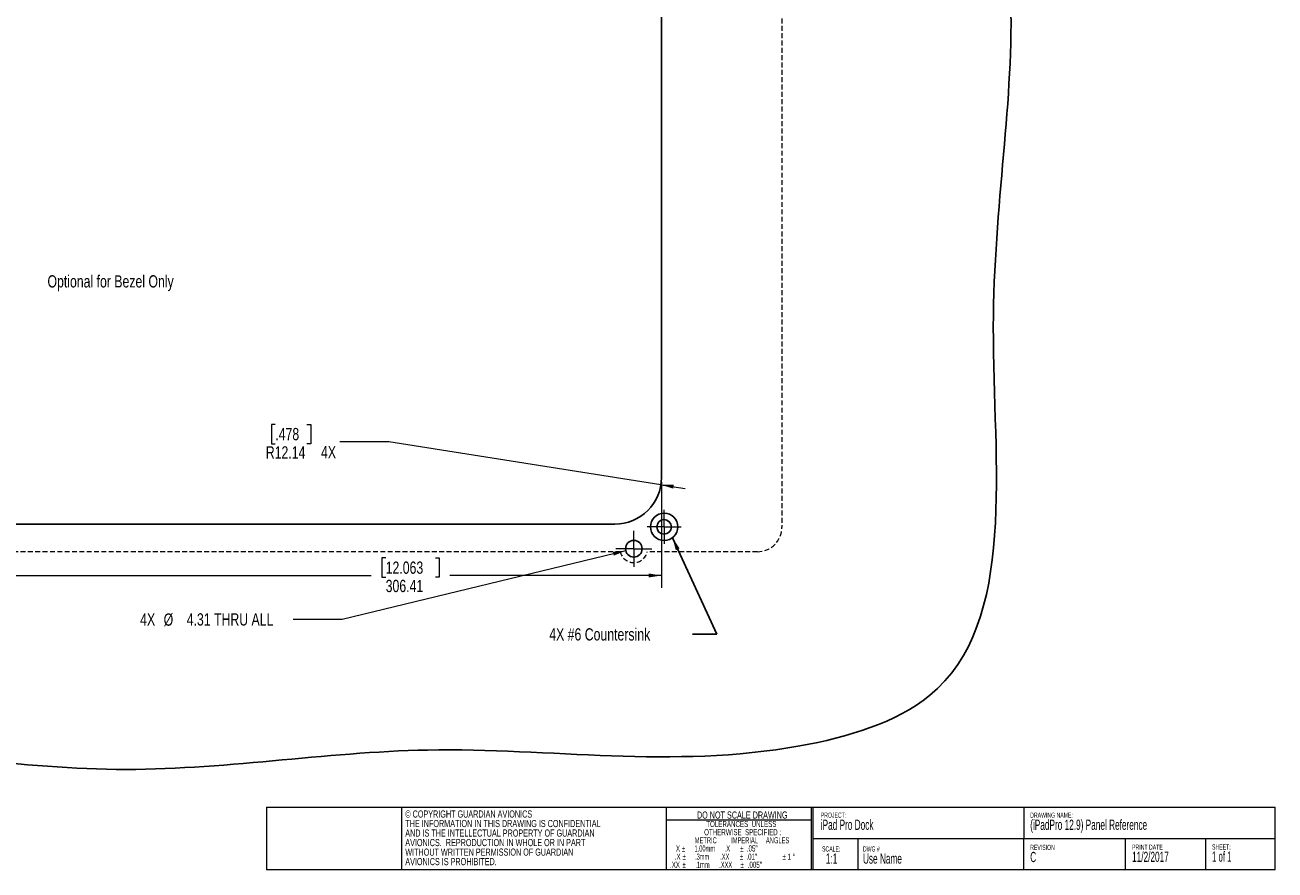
# Model space of a CAD drawing. Header units: millimetres. Extents: x 18 to 627, y 10 to 448.
# Tile 2 of 3: x 299 to 624, y 10 to 229. Entities that reach past the tile are written whole.
import ezdxf

# ---------------------------------------------------------------- set-up
doc = ezdxf.new("R2010")
doc.units = ezdxf.units.MM
doc.linetypes.add('HIDDEN', pattern=[1.905, 1.27, -0.635])
doc.styles.add('SLDTEXTSTYLE0', font='TXT', dxfattribs={"width": 0.605})
doc.styles.add('SLDTEXTSTYLE1', font='TXT', dxfattribs={"width": 0.57})
doc.styles.add('SLDTEXTSTYLE2', font='TXT', dxfattribs={"width": 0.561765})
doc.styles.add('SLDTEXTSTYLE3', font='TXT', dxfattribs={"width": 0.56})
doc.styles.add('SLDTEXTSTYLE4', font='TXT', dxfattribs={"width": 0.5525})
doc.styles.add('SLDTEXTSTYLE5', font='TXT', dxfattribs={"width": 0.75})
doc.dimstyles.new('SLDDIMSTYLE0', dxfattribs={"dimtxt": 3.175, "dimasz": 3.302, "dimexe": 0, "dimexo": 0.0625, "dimgap": 0.79375, "dimtad": 0, "dimtih": 1, "dimtoh": 1, "dimrnd": 1e-09, "dimzin": 12, "dimdsep": 46, "dimtxsty": 'SLDTEXTSTYLE5', "dimsah": 1, "dimcen": 0.09, "dimadec": 0, "dimazin": 3, "dimtfac": 1, "dimtofl": 0, "dimtmove": 0, "dimatfit": 3, "dimfxl": 1, "dimfrac": 2, "dimtolj": 1, "dimtzin": 12, "dimarcsym": 0})
doc.dimstyles.new('SLDDIMSTYLE1', dxfattribs={"dimtxt": 3.175, "dimasz": 3.302, "dimexe": 0, "dimexo": 0.0625, "dimgap": 0.79375, "dimtad": 0, "dimtih": 1, "dimtoh": 1, "dimrnd": 1e-09, "dimzin": 12, "dimdsep": 46, "dimtxsty": 'SLDTEXTSTYLE5', "dimsah": 1, "dimcen": 0, "dimadec": 0, "dimazin": 3, "dimtfac": 1, "dimtofl": 0, "dimtmove": 0, "dimatfit": 3, "dimfxl": 1, "dimfrac": 2, "dimtolj": 1, "dimtzin": 12, "dimarcsym": 0})
doc.dimstyles.new('SLDDIMSTYLE2', dxfattribs={"dimtxt": 3.175, "dimasz": 3.302, "dimexe": 0, "dimexo": 0.0625, "dimgap": 0.79375, "dimtad": 0, "dimtih": 1, "dimtoh": 1, "dimrnd": 1e-09, "dimzin": 12, "dimdsep": 46, "dimtxsty": 'SLDTEXTSTYLE5', "dimsah": 1, "dimcen": 0, "dimadec": 0, "dimazin": 3, "dimtfac": 1, "dimtofl": 0, "dimtmove": 1, "dimatfit": 3, "dimfxl": 1, "dimfrac": 2, "dimtolj": 1, "dimtzin": 12, "dimarcsym": 0})
doc.dimstyles.new('SLDDIMSTYLE4', dxfattribs={"dimtxt": 0.18, "dimasz": 3.302, "dimexe": 0, "dimexo": 0.0625, "dimgap": 0, "dimtad": 0, "dimtih": 1, "dimtoh": 1, "dimdec": 0, "dimrnd": 1e-09, "dimzin": 0, "dimdsep": 46, "dimtxsty": 'Standard', "dimsah": 1, "dimcen": 0.09, "dimadec": 0, "dimazin": 0, "dimtfac": 3.302, "dimtdec": 0, "dimtofl": 0, "dimtmove": 0, "dimatfit": 3, "dimfxl": 1, "dimfrac": 2, "dimtolj": 1, "dimtzin": 0, "dimarcsym": 0})

# ---------------------------------------------------------------- blocks, each defined once
blk = doc.blocks.new('SW_NOTE_0')
at = {"color": 0, "linetype": 'Continuous', "lineweight": 0, "attachment_point": 1, "style": 'SLDTEXTSTYLE0'}
for s, insert, char_height in [('PRINT DATE', (0, 1.71), 1.323), ('11/2/2017', (0, -0.12), 2.646)]:
    blk.add_mtext(s, dxfattribs=dict(at, insert=insert, char_height=char_height))
blk = doc.blocks.new('SW_NOTE_1')
at = {"color": 0, "linetype": 'Continuous', "lineweight": 0, "attachment_point": 1, "style": 'SLDTEXTSTYLE0'}
for s, insert, char_height in [('DRAWING NAME:', (0, 1.71), 1.3229), ('(iPadPro 12.9) Panel Reference', (0, -0.12), 2.6458)]:
    blk.add_mtext(s, dxfattribs=dict(at, insert=insert, char_height=char_height))
blk = doc.blocks.new('SW_NOTE_2')
at = {"color": 0, "linetype": 'Continuous', "lineweight": 0, "attachment_point": 1}
for s, insert, char_height, style in [('SHEET:', (0, 1.71), 1.323, 'SLDTEXTSTYLE0'), ('1 of 1', (0, -0.12), 2.646, 'SLDTEXTSTYLE1')]:
    blk.add_mtext(s, dxfattribs=dict(at, insert=insert, char_height=char_height, style=style))
blk = doc.blocks.new('SW_NOTE_3')
at = {"color": 0, "linetype": 'Continuous', "lineweight": 0, "attachment_point": 1, "style": 'SLDTEXTSTYLE0'}
for s, insert, char_height in [('REVISION', (0, 1.71), 1.323), ('C', (0, -0.12), 2.65)]:
    blk.add_mtext(s, dxfattribs=dict(at, insert=insert, char_height=char_height))
blk = doc.blocks.new('SW_NOTE_4')
at = {"color": 0, "linetype": 'Continuous', "lineweight": 0, "attachment_point": 1, "style": 'SLDTEXTSTYLE0'}
for s, insert, char_height in [('DWG #', (0, 1.71), 1.323), ('Use Name', (0, -0.12), 2.646)]:
    blk.add_mtext(s, dxfattribs=dict(at, insert=insert, char_height=char_height))
blk = doc.blocks.new('SW_NOTE_5')
at = {"color": 0, "linetype": 'Continuous', "lineweight": 0, "attachment_point": 2}
for s, insert, char_height, style in [('DO NOT SCALE DRAWING', (15.77, 2.39), 1.8521, 'SLDTEXTSTYLE0'), ('OTHERWISE  SPECIFIED :', (15.87, -2.19), 1.5875, 'SLDTEXTSTYLE0'), ('TOLERANCES  UNLESS', (15.53, -0.07), 1.5875, 'SLDTEXTSTYLE0'), ('X', (-0.89, -6.42), 1.59, 'SLDTEXTSTYLE0'), ('%%p', (0.52, -6.42), 1.587, 'SLDTEXTSTYLE0'), ('METRIC         IMPERIAL     ANGLES', (15.7, -4.3), 1.5875, 'SLDTEXTSTYLE2'), ('1.00mm      .X', (7.99, -6.42), 1.5875, 'SLDTEXTSTYLE3'), ('%%p', (15.68, -6.42), 1.587, 'SLDTEXTSTYLE0'), ('.05"', (18.36, -6.42), 1.587, 'SLDTEXTSTYLE0'), ('.X', (-0.99, -8.54), 1.587, 'SLDTEXTSTYLE0'), ('%%p', (0.68, -8.54), 1.587, 'SLDTEXTSTYLE0'), ('.3mm       .XX', (7.98, -8.54), 1.5875, 'SLDTEXTSTYLE4'), ('%%p', (15.58, -8.54), 1.587, 'SLDTEXTSTYLE0'), ('.01"', (18.26, -8.54), 1.587, 'SLDTEXTSTYLE0'), ('%%p', (26.67, -8.54), 1.587, 'SLDTEXTSTYLE0'), ('1', (27.96, -8.54), 1.59, 'SLDTEXTSTYLE0'), ('%%d', (29.12, -8.54), 1.587, 'SLDTEXTSTYLE0'), ('.XX', (-1.69, -10.65), 1.587, 'SLDTEXTSTYLE0'), ('%%p', (0.66, -10.65), 1.587, 'SLDTEXTSTYLE0'), ('.1mm      .XXX', (8.38, -10.65), 1.5875, 'SLDTEXTSTYLE3'), ('%%p', (15.75, -10.65), 1.587, 'SLDTEXTSTYLE0'), ('.005"', (19.03, -10.65), 1.587, 'SLDTEXTSTYLE0')]:
    blk.add_mtext(s, dxfattribs=dict(at, insert=insert, char_height=char_height, style=style))
blk = doc.blocks.new('SW_NOTE_6')
at = {"color": 0, "linetype": 'Continuous', "lineweight": 0, "attachment_point": 1, "style": 'SLDTEXTSTYLE0'}
for s, insert, char_height in [('SCALE:', (0, 1.71), 1.323), ('1:1', (0.99, -0.12), 2.646)]:
    blk.add_mtext(s, dxfattribs=dict(at, insert=insert, char_height=char_height))
blk = doc.blocks.new('SW_NOTE_7')
at = {"color": 0, "linetype": 'Continuous', "lineweight": 0, "attachment_point": 1, "style": 'SLDTEXTSTYLE0'}
for s, insert, char_height in [('PROJECT:', (0, 1.71), 1.323), ('iPad Pro Dock', (0, -0.12), 2.6458)]:
    blk.add_mtext(s, dxfattribs=dict(at, insert=insert, char_height=char_height))
blk = doc.blocks.new('SW_NOTE_8')
at = {"color": 0, "linetype": 'Continuous', "lineweight": 0, "char_height": 1.8521, "attachment_point": 1, "style": 'SLDTEXTSTYLE0'}
for s, insert in [('© COPYRIGHT GUARDIAN AVIONICS', (0, 2.39)), ('AND IS THE INTELLECTUAL PROPERTY OF GUARDIAN', (0, -2.55)), ('THE INFORMATION IN THIS DRAWING IS CONFIDENTIAL', (0, -0.08)), ('AVIONICS.  REPRODUCTION IN WHOLE OR IN PART', (0, -5.02)), ('WITHOUT WRITTEN PERMISSION OF GUARDIAN', (0, -7.49)), ('AVIONICS IS PROHIBITED.', (0, -9.96))]:
    blk.add_mtext(s, dxfattribs=dict(at, insert=insert))
blk = doc.blocks.new('_D')
at = {"color": 7, "linetype": 'Continuous', "lineweight": 18}
for p, q in [((158.03, 110.43), (158.03, 83.08)), ((464.44, 110.43), (464.44, 83.08)), ((392.88, 90.83), (391.91, 90.83)), ((391.91, 90.83), (391.91, 85.79)), ((405.78, 90.83), (406.75, 90.83)), ((406.75, 90.83), (406.75, 85.79)), ((158.03, 86.26), (389.12, 86.26)), ((391.91, 85.79), (392.88, 85.79)), ((406.75, 85.79), (405.78, 85.79)), ((464.44, 86.26), (409.53, 86.26))]:
    blk.add_line(p, q, dxfattribs=at)
for points in [[(158.03, 86.26), (161.33, 85.75), (161.33, 86.77)], [(464.44, 86.26), (461.14, 86.77), (461.14, 85.75)]]:
    blk.add_solid(points, dxfattribs=at)
at = {"color": 7, "linetype": 'Continuous', "lineweight": 18, "char_height": 3.175, "attachment_point": 1, "style": 'SLDTEXTSTYLE5'}
for s, insert in [('12.063', (392.88, 89.88)), ('306.41', (392.88, 85.13))]:
    blk.add_mtext(s, dxfattribs=dict(at, insert=insert))
blk = doc.blocks.new('_D_2')
at = {"color": 7, "linetype": 'Continuous', "lineweight": 18}
for p, q in [((455.16, 92.68), (381.57, 74.85)), ((381.57, 74.85), (368.87, 74.85))]:
    blk.add_line(p, q, dxfattribs=at)
blk.add_solid([(455.16, 92.68), (451.83, 92.4), (452.07, 91.41)], dxfattribs=at)
at = {"color": 7, "linetype": 'Continuous', "lineweight": 18, "char_height": 3.175, "attachment_point": 1, "style": 'SLDTEXTSTYLE5'}
for s, insert in [('4X', (329.18, 76.45)), ('%%c', (335.28, 76.4)), ('4.31 THRU ALL', (341.26, 76.45))]:
    blk.add_mtext(s, dxfattribs=dict(at, insert=insert))
blk = doc.blocks.new('_D_3')
at = {"color": 7, "linetype": 'Continuous', "lineweight": 18}
for p, q in [((364.24, 125.47), (363.28, 125.47)), ((363.28, 125.47), (363.28, 120.43)), ((372.45, 125.47), (373.42, 125.47)), ((373.42, 125.47), (373.42, 120.43)), ((363.28, 120.43), (364.24, 120.43)), ((373.42, 120.43), (372.45, 120.43)), ((393.71, 120.9), (381.01, 120.9)), ((464.29, 109.81), (393.71, 120.9)), ((464.29, 109.81), (470.56, 108.83))]:
    blk.add_line(p, q, dxfattribs=at)
blk.add_solid([(464.29, 109.81), (467.47, 108.8), (467.63, 109.8)], dxfattribs=at)
at = {"color": 7, "linetype": 'Continuous', "lineweight": 18, "char_height": 3.175, "attachment_point": 1, "style": 'SLDTEXTSTYLE5'}
for s, insert in [('.478', (364.24, 124.53)), ('R12.14', (361.78, 119.78)), ('4X', (376.1, 119.83))]:
    blk.add_mtext(s, dxfattribs=dict(at, insert=insert))
blk = doc.blocks.new('SW_CENTERMARKSYMBOL_2')
at = {"color": 0, "linetype": 'Continuous', "lineweight": 0}
for p, q in [((0, 2.54), (0, 4.43865)), ((-2.54, 0), (-4.43865, 0)), ((0, 0), (-2.54, 0)), ((0, 0), (0, 2.54)), ((0, 0), (0, -2.54)), ((0, 0), (2.54, 0)), ((2.54, 0), (4.43865, 0)), ((0, -2.54), (0, -4.43865))]:
    blk.add_line(p, q, dxfattribs=at)
blk = doc.blocks.new('SW_CENTERMARKSYMBOL_4')
at = {"color": 0, "linetype": 'Continuous', "lineweight": 0}
for p, q in [((0, 2.54), (0, 4.69265)), ((-2.54, 0), (-4.69265, 0)), ((0, 0), (-2.54, 0)), ((0, 0), (0, 2.54)), ((0, 0), (0, -2.54)), ((0, 0), (2.54, 0)), ((2.54, 0), (4.69265, 0)), ((0, -2.54), (0, -4.69265))]:
    blk.add_line(p, q, dxfattribs=at)

msp = doc.modelspace()

# ---------------------------------------------------------------- linework, layer by layer
at = {"color": 7, "linetype": 'Continuous', "lineweight": 25}
for p, q in [((464.438, 111.699), (464.438, 317.467)), ((170.174, 99.555), (452.294, 99.555))]:
    msp.add_line(p, q, dxfattribs=at)
at = {"color": 7, "linetype": 'HIDDEN', "lineweight": 18}
for p, q in [((495.686, 308.863), (495.686, 98.786)), ((453.744, 92.437), (168.724, 92.437)), ((489.337, 92.437), (460.764, 92.437))]:
    msp.add_line(p, q, dxfattribs=at)
at = {"color": 7, "linetype": 'Continuous', "lineweight": 18}
for p, q in [((361.99, 26.112), (361.99, 9.853)), ((361.99, 26.112), (623.61, 26.112)), ((396.942, 26.112), (396.942, 9.853)), ((465.68, 26.112), (465.68, 9.853)), ((503.279, 26.112), (503.279, 9.853)), ((503.676, 26.112), (503.676, 9.853)), ((558.409, 26.112), (558.409, 17.983)), ((623.61, 9.853), (623.61, 26.112)), ((503.279, 22.741), (465.68, 22.741)), ((503.676, 17.983), (532.195, 17.983)), ((515.413, 17.983), (515.413, 9.853)), ((532.195, 17.983), (623.61, 17.983)), ((558.409, 9.853), (558.409, 17.983)), ((584.745, 17.983), (584.745, 9.853)), ((605.544, 17.983), (605.544, 9.853)), ((623.61, 9.853), (361.99, 9.853))]:
    msp.add_line(p, q, dxfattribs=at)
at = {"color": 7, "linetype": 'Continuous', "lineweight": 25}
for centre, radius in [((465.121, 98.872), 3.543), ((465.121, 98.872), 1.899), ((457.254, 93.188), 2.153)]:
    msp.add_circle(centre, radius, dxfattribs=at)
msp.add_arc((452.294, 111.699), 12.144, 270, 0, dxfattribs=at)
at = {"color": 7, "linetype": 'HIDDEN', "lineweight": 18}
msp.add_arc((457.254, 93.188), 3.589, 192.07715, 347.92285, dxfattribs=at)
msp.add_ellipse((489.335, 98.788), major_axis=(4.491, -4.491), ratio=0.9996955, start_param=5.4979394, end_param=7.0684312, dxfattribs=at)
at = {"color": 7, "linetype": 'Continuous', "lineweight": 25}
msp.add_open_spline([(294.182, 386.033), (277.632, 385.642), (235.936, 393.941), (170.528, 380.318), (85.312, 403.513), (51.542, 321.172), (78.504, 259.368), (71.572, 196.638), (77.856, 136.109), (50.818, 54.576), (157.908, 31.891), (236.459, 47.798), (323.125, 30.892), (409.191, 46.187), (478.86, 33.98), (559.474, 58.483), (544.552, 152.205), (559.374, 226.131), (546.673, 297.711), (544.646, 364.012), (457.743, 413.944), (372.854, 400.647), (308.45, 386.37), (294.182, 386.033)], degree=3, knots=[0, 0, 0, 0, 0.0320862, 0.0794971, 0.1319448, 0.1729668, 0.2172306, 0.2597841, 0.2903563, 0.3387163, 0.391146, 0.4516123, 0.5036995, 0.555646, 0.617685, 0.6408922, 0.7031956, 0.7588703, 0.7932234, 0.8436438, 0.8732957, 0.972339, 1, 1, 1, 1], dxfattribs=at)

# ---------------------------------------------------------------- block references
at = {"color": 7, "linetype": 'Continuous', "lineweight": 0}
for name, p in [('SW_CENTERMARKSYMBOL_2', (465.121, 98.872)), ('SW_CENTERMARKSYMBOL_4', (457.254, 93.188)), ('SW_NOTE_8', (397.966, 22.915)), ('SW_NOTE_5', (469.621, 22.65)), ('SW_NOTE_7', (505.757, 23.035)), ('SW_NOTE_1', (560.101, 23.035)), ('SW_NOTE_3', (560.101, 14.676)), ('SW_NOTE_0', (586.53, 14.731)), ('SW_NOTE_2', (607.276, 14.782)), ('SW_NOTE_6', (506.092, 14.262)), ('SW_NOTE_4', (516.704, 14.262))]:
    msp.add_blockref(name, p, dxfattribs=at)

# ---------------------------------------------------------------- texts
at = {"color": 7, "linetype": 'Continuous', "lineweight": 0, "char_height": 3.175, "attachment_point": 1, "style": 'SLDTEXTSTYLE5'}
for s, insert in [('Optional for Bezel Only', (305.133, 164.149)), ('4X #6 Countersink', (435.32, 72.567))]:
    msp.add_mtext(s, dxfattribs=dict(at, insert=insert))

# ---------------------------------------------------------------- dimensions: what is measured, and where the dimension line sits
at = {"color": 7, "linetype": 'Continuous', "lineweight": 18}
dim = msp.add_radius_dim(center=(452.294, 111.699), mpoint=(464.291, 109.814), text='<> 4X', dimstyle='SLDDIMSTYLE2', dxfattribs=at)
dim.commit()
dim.dimension.update_dxf_attribs({"geometry": '_D_3', "text_midpoint": (371.398, 120.902), "dimtype": 164})
dim = msp.add_linear_dim(base=(464.438, 86.257), p1=(158.03, 111.699), p2=(464.438, 111.699), dimstyle='SLDDIMSTYLE0', dxfattribs=at)
dim.commit()
dim.dimension.update_dxf_attribs({"geometry": '_D', "text_midpoint": (399.327, 86.257), "dimtype": 160})
dim = msp.add_diameter_dim_2p(p1=(459.3462, 93.6944), p2=(455.1619, 92.6808), text='4X <> THRU ALL\\P', dimstyle='SLDDIMSTYLE1', dxfattribs=at)
dim.commit()
dim.dimension.update_dxf_attribs({"geometry": '_D_2', "text_midpoint": (349.0262, 74.8549), "dimtype": 163})

# ---------------------------------------------------------------- leaders
at = {"color": 7, "linetype": 'Continuous', "lineweight": 0}
msp.add_leader([(467.265, 96.051), (478.831, 71.048), (472.481, 71.048)], dimstyle='SLDDIMSTYLE4', dxfattribs=at)

doc.saveas('drawing.dxf')
